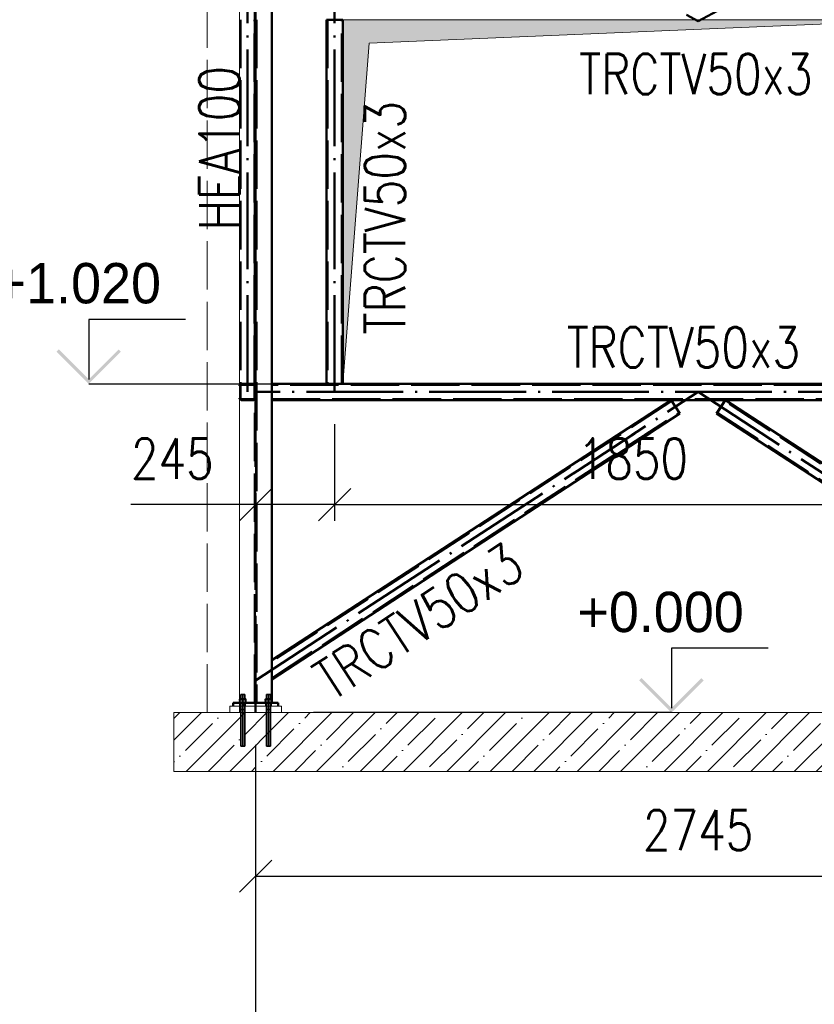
# Paper-space layout 'Layout1' of a CAD drawing. Extents: x -2 to 935, y -36 to 422.
# Tile 22 of 63: x 248 to 298, y 34 to 95. Entities that reach past the tile are written whole.
import ezdxf

# ---------------------------------------------------------------- set-up
doc = ezdxf.new("R2010")
doc.units = 0
doc.linetypes.add('ACAD_ISO02W100', pattern=[15, 12, -3])
doc.linetypes.add('ACAD_ISO04W100', pattern=[30.5, 24, -3, 0.5, -3])
doc.layers.get('0').update_dxf_attribs({"linetype": 'CONTINUOUS'})
doc.layers.get('DEFPOINTS').update_dxf_attribs({"color": 132, "linetype": 'CONTINUOUS'})
for name, color, linetype, lineweight in [('SS_KOTVY', 2, 'CONTINUOUS', 35), ('SS_KOTY', 3, 'CONTINUOUS', 25), ('SS_KOTY-VYSKOVA', 140, 'CONTINUOUS', 25), ('SS_OPLASTENI-PANEL', 9, 'CONTINUOUS', 13), ('SS_PODKLADY', 9, 'CONTINUOUS', 13), ('SS_PODLITÍ', 9, 'CONTINUOUS', 13), ('SS_POPIS_PROFILU', 13, 'CONTINUOUS', 25), ('SS_SLOUPY', 143, 'CONTINUOUS', 50), ('SS_ZTUŽENÍ', 81, 'CONTINUOUS', 50)]:
    doc.layers.add(name, color=color, linetype=linetype, lineweight=lineweight)
doc.styles.add('ROMANS', font='romans.shx', dxfattribs={"width": 0.8})
doc.styles.add('romans.shx', font='romans.shx', dxfattribs={"height": 5})
doc.dimstyles.new('A-1_(2.5)_50AS', dxfattribs={"dimtxt": 2.5, "dimasz": 2, "dimexe": 1, "dimexo": 2, "dimgap": 0, "dimtad": 0, "dimdec": 1, "dimlfac": 50, "dimrnd": 1, "dimtxsty": 'ROMANS', "dimblk1": 'OBLIQUE', "dimblk2": 'OBLIQUE', "dimsah": 1, "dimcen": 2, "dimclrd": 256, "dimclre": 256, "dimclrt": 256, "dimadec": 1, "dimazin": 2, "dimtfac": 0.714286, "dimtdec": 1, "dimtmove": 0, "dimatfit": 3, "dimldrblk": 'OPEN', "dimfxl": 1, "dimtvp": 1.142857, "dimtfill": 1, "dimtolj": 1, "dimlwd": -1, "dimlwe": -1, "dimarcsym": 0})

# ---------------------------------------------------------------- blocks, each defined once
blk = doc.blocks.new('_Oblique')
at = {"color": 0, "linetype": 'ByBlock', "lineweight": -2}
blk.add_line((-0.5, -0.5), (0.5, 0.5), dxfattribs=at)
blk = doc.blocks.new('*D107')
at = {"layer": 'DEFPOINTS', "color": 0, "transparency": 16777216}
for p in [(263.016, 51.807), (317.916, 51.807), (317.916, 41.659)]:
    blk.add_point(p, dxfattribs=at)
at = {"layer": 'SS_KOTY', "transparency": 16777216}
for p, q in [((263.016, 49.807), (263.016, 40.659)), ((317.916, 49.807), (317.916, 40.659)), ((263.016, 41.659), (317.916, 41.659))]:
    blk.add_line(p, q, dxfattribs=at)
at = {"layer": 'SS_KOTY', "transparency": 16777216, "xscale": 2, "yscale": 2, "zscale": 2, "rotation": 180}
blk.add_blockref('_Oblique', (263.016, 41.659), dxfattribs=at)
at = {"layer": 'SS_KOTY', "transparency": 16777216, "xscale": 2, "yscale": 2, "zscale": 2}
blk.add_blockref('_Oblique', (317.916, 41.659), dxfattribs=at)
at = {"layer": 'SS_KOTY', "transparency": 16777216, "insert": (290.466, 44.516), "char_height": 2.5, "attachment_point": 5, "style": 'ROMANS', "bg_fill": 3, "box_fill_scale": 1.1, "bg_fill_color": 256, "bg_fill_true_color": 13158600, "bg_fill_transparency": 0}
blk.add_mtext('\\A1;2745', dxfattribs=at)
blk = doc.blocks.new('_OPEN')
at = {"color": 0, "linetype": 'ByBlock'}
for p, q in [((-1, 0.167), (0, 0)), ((0, 0), (-1, -0.167)), ((0, 0), (-1, 0))]:
    blk.add_line(p, q, dxfattribs=at)
blk = doc.blocks.new('*D111')
at = {"layer": 'DEFPOINTS', "color": 0, "transparency": 16777216}
for p in [(263.016, 51.807, -50361.2), (372.816, 51.807), (263.016, 29.659)]:
    blk.add_point(p, dxfattribs=at)
at = {"layer": 'SS_KOTY', "transparency": 16777216}
for p, q in [((263.016, 49.807), (263.016, 28.659)), ((372.816, 49.807), (372.816, 28.659)), ((372.816, 29.659), (263.016, 29.659))]:
    blk.add_line(p, q, dxfattribs=at)
at = {"layer": 'SS_KOTY', "transparency": 16777216, "xscale": 2, "yscale": 2, "zscale": 2, "rotation": 180}
blk.add_blockref('_Oblique', (263.016, 29.659), dxfattribs=at)
at = {"layer": 'SS_KOTY', "transparency": 16777216, "xscale": 2, "yscale": 2, "zscale": 2}
blk.add_blockref('_Oblique', (372.816, 29.659), dxfattribs=at)
at = {"layer": 'SS_KOTY', "transparency": 16777216, "insert": (317.916, 32.516), "char_height": 2.5, "attachment_point": 5, "style": 'ROMANS', "bg_fill": 3, "box_fill_scale": 1.1, "bg_fill_color": 256, "bg_fill_true_color": 13158600, "bg_fill_transparency": 0}
blk.add_mtext('\\A1;5490', dxfattribs=at)
blk = doc.blocks.new('*D118')
at = {"layer": 'DEFPOINTS', "color": 0, "transparency": 16777216}
for p in [(263.016, 71.707), (267.916, 71.707), (267.916, 64.718)]:
    blk.add_point(p, dxfattribs=at)
at = {"layer": 'SS_KOTY', "transparency": 16777216}
for p, q in [((263.016, 69.707), (263.016, 63.718)), ((267.916, 69.707), (267.916, 63.718)), ((263.016, 64.718), (255.278, 64.718)), ((267.916, 64.718), (263.016, 64.718))]:
    blk.add_line(p, q, dxfattribs=at)
at = {"layer": 'SS_KOTY', "transparency": 16777216, "xscale": 2, "yscale": 2, "zscale": 2, "rotation": 180}
blk.add_blockref('_Oblique', (263.016, 64.718), dxfattribs=at)
at = {"layer": 'SS_KOTY', "transparency": 16777216, "xscale": 2, "yscale": 2, "zscale": 2}
blk.add_blockref('_Oblique', (267.916, 64.718), dxfattribs=at)
at = {"layer": 'SS_KOTY', "transparency": 16777216, "insert": (257.849, 67.575), "char_height": 2.5, "attachment_point": 5, "style": 'ROMANS', "bg_fill": 3, "box_fill_scale": 1.1, "bg_fill_color": 256, "bg_fill_true_color": 13158600, "bg_fill_transparency": 0}
blk.add_mtext('\\A1;245', dxfattribs=at)
blk = doc.blocks.new('*D119')
at = {"layer": 'DEFPOINTS', "color": 0, "transparency": 16777216}
for p in [(267.916, 71.707), (304.916, 71.707), (304.916, 64.718)]:
    blk.add_point(p, dxfattribs=at)
at = {"layer": 'SS_KOTY', "transparency": 16777216}
for p, q in [((267.916, 69.707), (267.916, 63.718)), ((304.916, 69.707), (304.916, 63.718)), ((267.916, 64.718), (304.916, 64.718))]:
    blk.add_line(p, q, dxfattribs=at)
at = {"layer": 'SS_KOTY', "transparency": 16777216, "xscale": 2, "yscale": 2, "zscale": 2, "rotation": 180}
blk.add_blockref('_Oblique', (267.916, 64.718), dxfattribs=at)
at = {"layer": 'SS_KOTY', "transparency": 16777216, "xscale": 2, "yscale": 2, "zscale": 2}
blk.add_blockref('_Oblique', (304.916, 64.718), dxfattribs=at)
at = {"layer": 'SS_KOTY', "transparency": 16777216, "insert": (286.416, 67.575), "char_height": 2.5, "attachment_point": 5, "style": 'ROMANS', "bg_fill": 3, "box_fill_scale": 1.1, "bg_fill_color": 256, "bg_fill_true_color": 13158600, "bg_fill_transparency": 0}
blk.add_mtext('\\A1;1850', dxfattribs=at)

psp = doc.layouts.get("Layout1")

# ---------------------------------------------------------------- hatches: boundary and pattern name
at = {"layer": 'SS_KOTY-VYSKOVA'}
psp.add_hatch(color=256, dxfattribs=at).paths.add_polyline_path([(250.8027, 74.3484), (250.6613, 74.207), (252.6613, 72.207), (254.6613, 74.207), (254.5198, 74.3484), (252.6613, 72.4898)])
at = {"layer": 'SS_PODKLADY'}
h = psp.add_hatch(color=256, dxfattribs=at)
h.dxf.hatch_style = 1
h.paths.add_polyline_path([(270.0578, 93.3404), (304.4159, 94.807), (268.4159, 94.807), (268.4159, 72.207)])

# ---------------------------------------------------------------- linework, layer by layer
at = {"layer": 'SS_KOTVY', "color": 7, "linetype": 'ACAD_ISO04W100', "ltscale": 0.25}
for p, q in [((262.4559, 52.607), (261.9759, 52.607)), ((262.2159, 52.607), (262.2159, 52.607)), ((264.0559, 52.607), (263.5759, 52.607)), ((263.8159, 52.607), (263.8159, 52.607))]:
    psp.add_line(p, q, dxfattribs=at)
at = {"layer": 'SS_KOTVY', "color": 3, "linetype": 'ACAD_ISO02W100', "ltscale": 0.25}
for p, q in [((262.2159, 52.657), (262.0262, 52.657)), ((262.0262, 52.657), (262.0262, 52.457)), ((262.105, 52.927), (262.0959, 52.927)), ((262.0959, 52.927), (262.0959, 52.657)), ((262.131, 52.927), (262.105, 52.927)), ((262.17, 52.927), (262.131, 52.927)), ((262.2159, 52.927), (262.17, 52.927)), ((262.2618, 52.927), (262.2159, 52.927)), ((262.4055, 52.657), (262.2159, 52.657)), ((262.2159, 52.657), (262.2159, 52.457)), ((262.3007, 52.927), (262.2618, 52.927)), ((262.3267, 52.927), (262.3007, 52.927)), ((262.3359, 52.927), (262.3267, 52.927)), ((262.3359, 52.657), (262.3359, 52.927)), ((262.4055, 52.457), (262.4055, 52.657)), ((263.8159, 52.657), (263.6262, 52.657)), ((263.6262, 52.657), (263.6262, 52.457)), ((263.705, 52.927), (263.6959, 52.927)), ((263.6959, 52.927), (263.6959, 52.657)), ((263.731, 52.927), (263.705, 52.927)), ((263.77, 52.927), (263.731, 52.927)), ((263.8159, 52.927), (263.77, 52.927)), ((263.8618, 52.927), (263.8159, 52.927)), ((264.0055, 52.657), (263.8159, 52.657)), ((263.8159, 52.657), (263.8159, 52.457)), ((263.9007, 52.927), (263.8618, 52.927)), ((263.9267, 52.927), (263.9007, 52.927)), ((263.9359, 52.927), (263.9267, 52.927)), ((263.9359, 52.657), (263.9359, 52.927)), ((264.0055, 52.457), (264.0055, 52.657)), ((261.9759, 52.457), (261.9805, 52.457)), ((261.9759, 52.457), (261.9759, 52.407)), ((261.9805, 52.457), (261.9941, 52.457)), ((261.9941, 52.457), (262.0158, 52.457)), ((262.0158, 52.457), (262.0163, 52.457)), ((262.0163, 52.457), (262.0262, 52.457)), ((262.0262, 52.457), (262.0462, 52.457)), ((262.0462, 52.457), (262.0825, 52.457)), ((262.0825, 52.457), (262.124, 52.457)), ((262.0959, 52.407), (262.0959, 52.207)), ((262.124, 52.457), (262.1691, 52.457)), ((262.1691, 52.457), (262.2159, 52.457)), ((262.2159, 52.457), (262.2627, 52.457)), ((262.2627, 52.457), (262.3077, 52.457)), ((262.3077, 52.457), (262.3492, 52.457)), ((262.3359, 52.207), (262.3359, 52.407)), ((262.3492, 52.457), (262.3856, 52.457)), ((262.3856, 52.457), (262.4055, 52.457)), ((262.4055, 52.457), (262.4154, 52.457)), ((262.4154, 52.457), (262.4376, 52.457)), ((262.4376, 52.457), (262.4513, 52.457)), ((262.4513, 52.457), (262.4559, 52.457)), ((262.4559, 52.407), (262.4559, 52.457)), ((263.5759, 52.457), (263.5805, 52.457)), ((263.5759, 52.457), (263.5759, 52.407)), ((263.5805, 52.457), (263.5941, 52.457)), ((263.5941, 52.457), (263.6163, 52.457)), ((263.6163, 52.457), (263.6262, 52.457)), ((263.6262, 52.457), (263.6462, 52.457)), ((263.6462, 52.457), (263.6825, 52.457)), ((263.6825, 52.457), (263.724, 52.457)), ((263.6959, 52.407), (263.6959, 52.207)), ((263.724, 52.457), (263.7691, 52.457)), ((263.7691, 52.457), (263.8159, 52.457)), ((263.8159, 52.457), (263.8627, 52.457)), ((263.8627, 52.457), (263.9077, 52.457)), ((263.9077, 52.457), (263.9492, 52.457)), ((263.9359, 52.207), (263.9359, 52.407)), ((263.9492, 52.457), (263.9856, 52.457)), ((263.9856, 52.457), (264.0055, 52.457)), ((264.0055, 52.457), (264.0154, 52.457)), ((264.0154, 52.457), (264.016, 52.457))]:
    psp.add_line(p, q, dxfattribs=at)
at = {"layer": 'SS_KOTVY', "color": 1, "linetype": 'Continuous', "ltscale": 0.25}
for p, q in [((264.016, 52.457), (264.0376, 52.457)), ((264.0376, 52.457), (264.0513, 52.457)), ((264.0513, 52.457), (264.0559, 52.457)), ((264.0559, 52.407), (264.0559, 52.457))]:
    psp.add_line(p, q, dxfattribs=at)
at = {"layer": 'SS_KOTY-VYSKOVA'}
for p, q in [((258.6613, 76.207, -50360.24), (252.6613, 76.207, -50360.24)), ((252.6613, 76.207, -50360.24), (252.6613, 72.4898, -50360.24)), ((252.6613, 72.207), (264.0154, 72.207)), ((294.8104, 55.807), (288.8104, 55.807))]:
    psp.add_line(p, q, dxfattribs=at)
at = {"layer": 'SS_OPLASTENI-PANEL', "color": 9, "linetype": 'ACAD_ISO02W100', "ltscale": 0.25}
psp.add_line((262.0159, 72.207), (260.0159, 72.207), dxfattribs=at)
at = {"layer": 'SS_PODKLADY', "ltscale": 0.25}
psp.add_line((257.9477, 51.807), (257.9477, 48.1629), dxfattribs=at)
at = {"layer": 'SS_PODKLADY', "elevation": -50360.24}
psp.add_lwpolyline([(268.4159, 72.207), (268.4159, 94.807), (304.4159, 94.807), (270.0578, 93.3404), (268.4159, 72.207)], dxfattribs=at)
at = {"layer": 'SS_PODLITÍ', "ltscale": 0.25}
for p, q in [((264.6159, 52.207), (261.4159, 52.207)), ((261.4159, 52.207), (261.4159, 51.807))]:
    psp.add_line(p, q, dxfattribs=at)
at = {"layer": 'SS_SLOUPY', "color": 1, "linetype": 'Continuous', "ltscale": 0.25}
for p, q in [((264.4159, 52.407), (261.6159, 52.407)), ((261.6159, 52.407), (261.6159, 52.207)), ((264.4159, 52.207), (264.4159, 52.407))]:
    psp.add_line(p, q, dxfattribs=at)
at = {"layer": 'SS_SLOUPY', "color": 3, "linetype": 'ACAD_ISO02W100', "ltscale": 0.25}
for p, q in [((262.0759, 52.407), (262.0759, 52.207)), ((262.3559, 52.207), (262.3559, 52.407)), ((263.6759, 52.407), (263.6759, 52.207)), ((263.9559, 52.207), (263.9559, 52.407))]:
    psp.add_line(p, q, dxfattribs=at)
at = {"layer": 'SS_ZTUŽENÍ', "color": 7, "linetype": 'ACAD_ISO04W100', "ltscale": 0.25}
for p, q in [((263.0159, 109.807), (290.4659, 94.707)), ((290.4659, 94.707), (317.9159, 109.807))]:
    psp.add_line(p, q, dxfattribs=at)
at = {"layer": 'SS_ZTUŽENÍ', "color": 3, "linetype": 'ACAD_ISO02W100', "ltscale": 0.25}
for p, q in [((262.0759, 94.807), (262.0759, 72.207)), ((262.9559, 72.207), (262.9559, 94.807)), ((263.0159, 72.207), (263.0159, 94.807)), ((267.4759, 94.807), (267.4759, 72.207)), ((268.3559, 72.207), (268.3559, 94.807)), ((262.1359, 72.207), (262.0159, 72.207)), ((262.8959, 72.207), (262.1359, 72.207)), ((262.8959, 72.147), (262.1359, 72.147)), ((263.0159, 72.207), (262.8959, 72.207)), ((316.9159, 72.147), (264.0159, 72.147))]:
    psp.add_line(p, q, dxfattribs=at)
at = {"layer": 'SS_ZTUŽENÍ', "color": 1, "linetype": 'Continuous', "ltscale": 0.25}
for p, q in [((267.4159, 94.807), (268.4159, 94.807)), ((267.4159, 94.807), (267.4159, 72.207)), ((268.4159, 72.207), (268.4159, 94.807)), ((304.4759, 72.207), (264.0159, 72.207))]:
    psp.add_line(p, q, dxfattribs=at)
at = {"layer": 'SS_ZTUŽENÍ', "color": 3, "linetype": 'ACAD_ISO02W100', "ltscale": 0.25}
for centre, start, end in [((262.1359, 72.087), 90, 180), ((262.8959, 72.087), 0, 90)]:
    psp.add_arc(centre, 0.12, start, end, dxfattribs=at)
at = {"layer": 'SS_ZTUŽENÍ', "color": 3, "linetype": 'ACAD_ISO02W100', "ltscale": 0.25, "extrusion": (-3.06162e-16, 3.06162e-16, -1)}
for centre, start, end in [((-262.1359, 72.087), 0, 90), ((-262.8959, 72.087), 90, 180)]:
    psp.add_arc(centre, 0.06, start, end, dxfattribs=at)

# ---------------------------------------------------------------- texts
at = {"layer": 'SS_KOTY-VYSKOVA'}
for s, p in [('+1.020', (246.8276, 77.207)), ('+0.000', (282.9768, 56.807))]:
    psp.add_text(s, height=2.5, dxfattribs=at).set_placement(p)
at = {"layer": 'SS_POPIS_PROFILU', "color": 13, "style": 'romans.shx', "width": 0.8}
for p in [(283.09, 90.1853), (282.3076, 73.228)]:
    psp.add_text('TRCTV50x3', height=2.5, dxfattribs=at).set_placement(p)
for s, rotation, p in [('HEA100', 90, (262.0159, 81.7299)), ('TRCTV50x3', 90, (272.2888, 75.2786)), ('TRCTV50x3', 33.108158, (267.7433, 52.4835))]:
    psp.add_text(s, height=2.5, rotation=rotation, dxfattribs=at).set_placement(p)

# ---------------------------------------------------------------- dimensions: what is measured, and where the dimension line sits
at = {"layer": 'SS_KOTY'}
dim = psp.add_linear_dim(base=(267.9159, 64.7183), p1=(263.0159, 71.707), p2=(267.9159, 71.707), dimstyle='A-1_(2.5)_50AS', dxfattribs=at)
dim.commit()
dim.dimension.update_dxf_attribs({"geometry": '*D118', "text_midpoint": (257.8492, 64.7183), "dimtype": 160})
dim = psp.add_linear_dim(base=(317.9159, 41.6587), p1=(263.0159, 51.807), p2=(317.9159, 51.807), dimstyle='A-1_(2.5)_50AS', dxfattribs=at)
dim.commit()
dim.dimension.update_dxf_attribs({"geometry": '*D107', "text_midpoint": (290.4659, 44.5159)})

# ---------------------------------------------------------------- next in the draw order: linework, layer by layer
at = {"layer": 'SS_OPLASTENI-PANEL', "color": 9, "linetype": 'ACAD_ISO02W100', "ltscale": 0.25}
psp.add_line((260.0159, 51.807), (260.0159, 109.807), dxfattribs=at)
at = {"layer": 'SS_OPLASTENI-PANEL', "color": 9, "linetype": 'Continuous', "ltscale": 0.25}
psp.add_line((262.0159, 52.407), (262.0159, 109.807), dxfattribs=at)
at = {"layer": 'SS_SLOUPY', "color": 3, "linetype": 'ACAD_ISO02W100', "ltscale": 0.25}
for p, q in [((262.9659, 52.407), (262.9659, 109.807)), ((263.0659, 109.807), (263.0659, 52.407))]:
    psp.add_line(p, q, dxfattribs=at)
at = {"layer": 'SS_SLOUPY', "color": 1, "linetype": 'Continuous', "ltscale": 0.25}
psp.add_line((264.0159, 52.407), (264.0159, 109.807), dxfattribs=at)
at = {"layer": 'SS_ZTUŽENÍ', "color": 7, "linetype": 'ACAD_ISO04W100', "ltscale": 0.25}
for q in [(262.5159, 95.307), (262.5159, 71.707)]:
    psp.add_line((262.5159, 71.707), q, dxfattribs=at)
at = {"layer": 'SS_ZTUŽENÍ', "color": 3, "linetype": 'ACAD_ISO02W100', "ltscale": 0.25}
for p, q in [((262.0759, 72.087), (262.0759, 71.327)), ((262.9559, 71.327), (262.9559, 72.087)), ((263.0159, 71.327), (263.0159, 72.087)), ((262.1359, 71.267), (262.8959, 71.267)), ((262.1359, 71.207), (262.8959, 71.207))]:
    psp.add_line(p, q, dxfattribs=at)
for centre, start, end in [((262.1359, 71.327), 180, 270), ((262.8959, 71.327), 270, 0)]:
    psp.add_arc(centre, 0.12, start, end, dxfattribs=at)
at = {"layer": 'SS_ZTUŽENÍ', "color": 3, "linetype": 'ACAD_ISO02W100', "ltscale": 0.25, "extrusion": (-2.42563e-12, -1.00429e-12, -1)}
psp.add_arc((-262.1359, 71.327), 0.06, 270, 0, dxfattribs=at)
at = {"layer": 'SS_ZTUŽENÍ', "color": 3, "linetype": 'ACAD_ISO02W100', "ltscale": 0.25, "extrusion": (1.00429e-12, -2.42501e-12, -1)}
psp.add_arc((-262.8959, 71.327), 0.06, 180, 270, dxfattribs=at)

# ---------------------------------------------------------------- next in the draw order: dimensions: what is measured, and where the dimension line sits
at = {"layer": 'SS_KOTY'}
dim = psp.add_linear_dim(base=(304.9159, 64.7183), p1=(267.9159, 71.707), p2=(304.9159, 71.707), dimstyle='A-1_(2.5)_50AS', override={"dimtmove": 1}, dxfattribs=at)
dim.commit()
dim.dimension.update_dxf_attribs({"geometry": '*D119', "text_midpoint": (286.4159, 67.5754)})
dim = psp.add_linear_dim(base=(263.0159, 29.6587), p1=(372.8159, 51.807), p2=(263.0159, 51.807, -50361.2), dimstyle='A-1_(2.5)_50AS', dxfattribs=at)
dim.commit()
dim.dimension.update_dxf_attribs({"geometry": '*D111', "text_midpoint": (317.9159, 32.5159)})

# ---------------------------------------------------------------- next in the draw order: hatches: boundary and pattern name
at = {"layer": 'SS_KOTY-VYSKOVA'}
psp.add_hatch(color=256, dxfattribs=at).paths.add_polyline_path([(286.9518, 53.9484), (286.8104, 53.807), (288.8104, 51.807), (290.8104, 53.807), (290.669, 53.9484), (288.8104, 52.0898)])
at = {"layer": 'SS_PODKLADY'}
h = psp.add_hatch(dxfattribs=at)
h.set_pattern_fill('ANSI35', color=256, scale=0.3, style=0)
h.set_pattern_definition([(45, (372.8159, 51.807), (-1.347038, 1.347038), []), (45, (374.163, 51.807), (-1.347038, 1.347038), [2.38125, -0.47625, 0, -0.47625])])
h.paths.add_polyline_path([(257.9477, 48.1629), (377.7473, 48.1629), (377.7473, 51.807), (257.9477, 51.807)], flags=0)

# ---------------------------------------------------------------- next in the draw order: linework, layer by layer
at = {"layer": 'SS_KOTVY', "color": 7, "linetype": 'ACAD_ISO04W100', "ltscale": 0.25}
for p, q in [((262.2159, 52.927), (262.2159, 49.727)), ((263.8159, 52.927), (263.8159, 49.727)), ((262.3359, 52.007), (262.0959, 52.007)), ((262.2159, 52.007), (262.2159, 52.007)), ((263.9359, 52.007), (263.6959, 52.007)), ((263.8159, 52.007), (263.8159, 52.007))]:
    psp.add_line(p, q, dxfattribs=at)
at = {"layer": 'SS_KOTVY', "color": 3, "linetype": 'ACAD_ISO02W100', "ltscale": 0.25}
for p, q in [((262.0959, 52.207), (262.0959, 49.727)), ((262.3359, 49.727), (262.3359, 52.207)), ((263.6959, 52.207), (263.6959, 49.727)), ((263.9359, 49.727), (263.9359, 52.207)), ((262.0959, 49.727), (262.0982, 49.727)), ((262.0982, 49.727), (262.105, 49.727)), ((262.105, 49.727), (262.1161, 49.727)), ((262.1161, 49.727), (262.131, 49.727)), ((262.131, 49.727), (262.1492, 49.727)), ((262.1492, 49.727), (262.17, 49.727)), ((262.17, 49.727), (262.1925, 49.727)), ((262.1925, 49.727), (262.2159, 49.727)), ((262.2159, 49.727), (262.2393, 49.727)), ((262.2393, 49.727), (262.2618, 49.727)), ((262.2618, 49.727), (262.2825, 49.727)), ((262.2825, 49.727), (262.3007, 49.727)), ((262.3007, 49.727), (262.3157, 49.727)), ((262.3157, 49.727), (262.3267, 49.727)), ((262.3267, 49.727), (262.3336, 49.727)), ((262.3336, 49.727), (262.3359, 49.727)), ((263.6959, 49.727), (263.6982, 49.727)), ((263.6982, 49.727), (263.705, 49.727)), ((263.705, 49.727), (263.7161, 49.727)), ((263.7161, 49.727), (263.731, 49.727)), ((263.731, 49.727), (263.7492, 49.727)), ((263.7492, 49.727), (263.77, 49.727)), ((263.77, 49.727), (263.7925, 49.727)), ((263.7925, 49.727), (263.8159, 49.727)), ((263.8159, 49.727), (263.8393, 49.727)), ((263.8393, 49.727), (263.8618, 49.727)), ((263.8618, 49.727), (263.8825, 49.727)), ((263.8825, 49.727), (263.9007, 49.727)), ((263.9007, 49.727), (263.9157, 49.727)), ((263.9157, 49.727), (263.9267, 49.727)), ((263.9267, 49.727), (263.9336, 49.727)), ((263.9336, 49.727), (263.9359, 49.727))]:
    psp.add_line(p, q, dxfattribs=at)
at = {"layer": 'SS_KOTY-VYSKOVA'}
for p, q in [((288.8104, 55.807), (288.8104, 52.0898)), ((288.8104, 51.807), (266.6159, 51.807))]:
    psp.add_line(p, q, dxfattribs=at)
at = {"layer": 'SS_OPLASTENI-PANEL', "color": 9, "linetype": 'ACAD_ISO02W100', "ltscale": 0.25}
psp.add_line((262.0159, 51.807), (262.0159, 52.407), dxfattribs=at)
at = {"layer": 'SS_PODKLADY', "ltscale": 0.25}
for p, q in [((377.7473, 51.807), (257.9477, 51.807)), ((257.9477, 48.1629), (377.7473, 48.1629))]:
    psp.add_line(p, q, dxfattribs=at)
at = {"layer": 'SS_PODLITÍ', "ltscale": 0.25}
psp.add_line((264.6159, 51.807), (264.6159, 52.207), dxfattribs=at)
at = {"layer": 'SS_SLOUPY', "color": 7, "linetype": 'ACAD_ISO04W100', "ltscale": 0.25}
psp.add_line((263.0159, 51.807), (263.0159, 109.807), dxfattribs=at)
at = {"layer": 'SS_ZTUŽENÍ', "color": 7, "linetype": 'ACAD_ISO04W100', "ltscale": 0.25}
for p, q in [((267.9159, 71.707), (267.9159, 95.307)), ((263.0159, 53.807), (290.4659, 71.707)), ((317.9159, 71.707), (263.0159, 71.707)), ((290.4659, 71.707), (317.9159, 53.807))]:
    psp.add_line(p, q, dxfattribs=at)
at = {"layer": 'SS_ZTUŽENÍ', "color": 3, "linetype": 'ACAD_ISO02W100', "ltscale": 0.25}
for p, q in [((264.0159, 71.267), (316.9159, 71.267)), ((288.8165, 71.1567), (264.0159, 54.9844)), ((316.9159, 54.9844), (292.1263, 71.1495)), ((292.1598, 71.1993), (292.148, 71.207)), ((264.0159, 53.9338), (289.2972, 70.4196)), ((291.6136, 70.3617), (291.6018, 70.3693)), ((291.6456, 70.4124), (316.9159, 53.9338))]:
    psp.add_line(p, q, dxfattribs=at)
at = {"layer": 'SS_ZTUŽENÍ', "color": 1, "linetype": 'Continuous', "ltscale": 0.25}
for p, q in [((288.7837, 71.207), (264.0159, 55.056)), ((264.0159, 71.207), (316.9159, 71.207)), ((289.3299, 70.3693), (288.7837, 71.207)), ((292.148, 71.207), (291.6018, 70.3693)), ((292.1598, 71.1993), (291.6136, 70.3617)), ((292.116, 71.1563), (291.6353, 70.4191)), ((292.1263, 71.1495), (291.6456, 70.4124)), ((292.116, 71.1563), (292.1263, 71.1495)), ((292.1598, 71.1993), (292.148, 71.207)), ((316.9159, 55.056), (292.1598, 71.1993)), ((264.0159, 53.8622), (289.3299, 70.3693)), ((291.6018, 70.3693), (291.6136, 70.3617)), ((291.6136, 70.3617), (316.9159, 53.8622)), ((291.6456, 70.4124), (291.6353, 70.4191))]:
    psp.add_line(p, q, dxfattribs=at)

doc.saveas('drawing.dxf')
